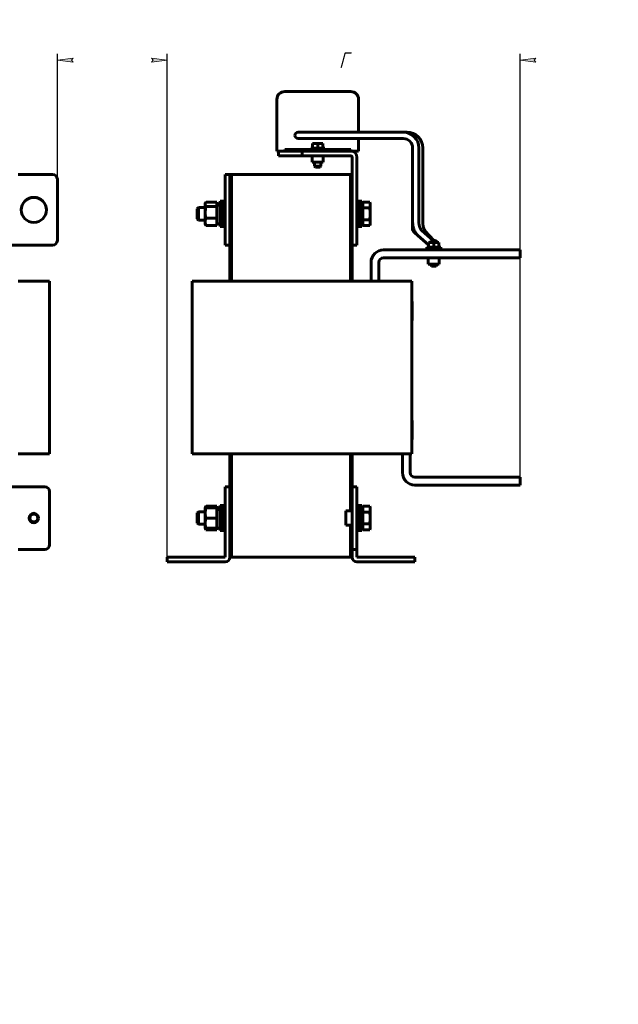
# Model space of a CAD drawing. Header units: millimetres. Extents: x 0 to 420, y 0 to 594.
# Tile 5 of 6: x 229 to 420, y 0 to 314. Entities that reach past the tile are written whole.
import ezdxf

# ---------------------------------------------------------------- set-up
doc = ezdxf.new("R2010")
doc.units = ezdxf.units.MM
doc.linetypes.add('K5LT_BASIC', pattern=[0])
doc.linetypes.add('K5LT_THIN', pattern=[0])
doc.layers.add('Системный слой', color=7, linetype='Continuous')
doc.styles.add('KDIMTEXTSTYLE', font='GOST_AU.SHX', dxfattribs={"width": 0.96, "oblique": 15, "height": 5})
doc.dimstyles.new('KDIMSTYLE (0.50)', dxfattribs={"dimtxt": 5, "dimasz": 1, "dimexe": 2, "dimexo": 0, "dimgap": 1, "dimtad": 1, "dimlfac": 2, "dimtxsty": 'KDIMTEXTSTYLE', "dimsah": 1, "dimcen": 0, "dimdle": 1, "dimadec": 0, "dimazin": 0, "dimtfac": 0.667, "dimtmove": 0, "dimatfit": 3, "dimfxl": 1, "dimtvp": 1, "dimtolj": 1, "dimtzin": 0, "dimarcsym": 0})

# ---------------------------------------------------------------- blocks, each defined once
blk = doc.blocks.new('U5')
at = {"layer": 'Системный слой', "color": 150, "linetype": 'K5LT_BASIC', "lineweight": 60, "true_color": 0x0080ff}
for p, q in [((105.19, 242.05), (114.29, 242.05)), ((118.1, 242.05), (119.69, 242.05)), ((134.1, 242.05), (148, 242.05)), ((162.7, 242.05), (164.29, 242.05)), ((168.1, 242.05), (196.66, 242.05)), ((212.7, 242.05), (214.29, 242.05)), ((218.1, 242.05), (239.69, 242.05))]:
    blk.add_line(p, q, dxfattribs=at)
blk = doc.blocks.new('KDIMARROW_01')
at = {"layer": 'Системный слой'}
blk.add_hatch(color=0, dxfattribs=at).paths.add_polyline_path([(-5, -0.66), (0, 0), (-5, 0.66), (-4.5, 0)])
at = {"layer": 'Системный слой', "color": 0, "linetype": 'K5LT_THIN', "lineweight": 18}
for p, q in [((-4.5, 0), (-5, 0.66)), ((-5, 0.66), (0, 0)), ((0, 0), (-5, -0.66)), ((-5, -0.66), (-4.5, 0)), ((0, 0), (-1, 0))]:
    blk.add_line(p, q, dxfattribs=at)
blk = doc.blocks.new('U18')
at = {"layer": 'Системный слой', "color": 150, "linetype": 'K5LT_BASIC', "lineweight": 60, "true_color": 0x0080ff}
for p, q in [((296.69, 264.55), (296.69, 230.55)), ((296.69, 175.55), (296.69, 142.55))]:
    blk.add_line(p, q, dxfattribs=at)
blk = doc.blocks.new('U19')
at = {"layer": 'Системный слой', "color": 150, "linetype": 'K5LT_BASIC', "lineweight": 60, "true_color": 0x0080ff}
for p, q in [((296.19, 242.05), (296.19, 230.55)), ((296.19, 175.55), (296.19, 142.55))]:
    blk.add_line(p, q, dxfattribs=at)
blk = doc.blocks.new('U20')
at = {"layer": 'Системный слой', "color": 150, "linetype": 'K5LT_BASIC', "lineweight": 60, "true_color": 0x0080ff}
for p, q in [((337.49, 256.05), (337.49, 252.05)), ((337.49, 252.05), (337.49, 248.05))]:
    blk.add_line(p, q, dxfattribs=at)
blk = doc.blocks.new('U21')
at = {"layer": 'Системный слой', "color": 150, "linetype": 'K5LT_BASIC', "lineweight": 60, "true_color": 0x0080ff}
for p, q in [((288.35, 151.8), (288.37, 151.72)), ((288.37, 151.72), (288.37, 151.72)), ((288.37, 151.72), (288.38, 151.71)), ((288.38, 151.71), (288.38, 151.69)), ((288.38, 151.69), (288.4, 151.66)), ((288.4, 151.66), (288.42, 151.59)), ((288.42, 151.59), (288.49, 151.46)), ((288.49, 151.46), (288.52, 151.41)), ((288.52, 151.41), (288.54, 151.38)), ((288.54, 151.38), (288.56, 151.34)), ((288.56, 151.34), (288.58, 151.31))]:
    blk.add_line(p, q, dxfattribs=at)
blk = doc.blocks.new('U22')
at = {"layer": 'Системный слой', "color": 150, "linetype": 'K5LT_BASIC', "lineweight": 60, "true_color": 0x0080ff}
for p, q in [((288.43, 158.47), (288.37, 158.3)), ((288.5, 158.64), (288.43, 158.47)), ((288.58, 158.8), (288.5, 158.64))]:
    blk.add_line(p, q, dxfattribs=at)
blk = doc.blocks.new('U23')
at = {"layer": 'Системный слой', "color": 150, "linetype": 'K5LT_BASIC', "lineweight": 60, "true_color": 0x0080ff}
for p, q in [((337.49, 159.05), (337.49, 153.52)), ((337.49, 153.52), (337.49, 151.05))]:
    blk.add_line(p, q, dxfattribs=at)
blk = doc.blocks.new('U24')
at = {"layer": 'Системный слой', "color": 150, "linetype": 'K5LT_BASIC', "lineweight": 60, "true_color": 0x0080ff}
for p, q in [((335.19, 264.55), (335.19, 230.55)), ((335.19, 175.55), (335.19, 165.05)), ((335.19, 145.05), (335.19, 142.55))]:
    blk.add_line(p, q, dxfattribs=at)
blk = doc.blocks.new('U25')
at = {"layer": 'Системный слой', "color": 150, "linetype": 'K5LT_BASIC', "lineweight": 60, "true_color": 0x0080ff}
for p, q in [((334.69, 264.55), (334.69, 230.55)), ((334.69, 175.55), (334.69, 157.3)), ((334.69, 152.8), (334.69, 142.55))]:
    blk.add_line(p, q, dxfattribs=at)
blk = doc.blocks.new('U26')
at = {"layer": 'Системный слой', "color": 150, "linetype": 'K5LT_BASIC', "lineweight": 60, "true_color": 0x0080ff}
for p, q in [((337.19, 278.05), (337.19, 288.55)), ((337.19, 272.05), (337.19, 276.05))]:
    blk.add_line(p, q, dxfattribs=at)
blk = doc.blocks.new('U27')
at = {"layer": 'Системный слой', "color": 150, "linetype": 'K5LT_BASIC', "lineweight": 60, "true_color": 0x0080ff}
for p, q in [((288.32, 255.25), (288.29, 255.08)), ((288.29, 255.08), (288.29, 255.05)), ((288.34, 255.33), (288.32, 255.25)), ((288.35, 255.38), (288.34, 255.33)), ((288.36, 255.4), (288.35, 255.38)), ((288.37, 255.41), (288.36, 255.4)), ((288.45, 255.57), (288.37, 255.41)), ((288.37, 255.41), (288.37, 255.41)), ((288.49, 255.64), (288.45, 255.57)), ((288.53, 255.71), (288.49, 255.64)), ((288.58, 255.77), (288.53, 255.71))]:
    blk.add_line(p, q, dxfattribs=at)
blk = doc.blocks.new('U28')
at = {"layer": 'Системный слой', "color": 150, "linetype": 'K5LT_BASIC', "lineweight": 60, "true_color": 0x0080ff}
for p, q in [((338.29, 256.05), (338.29, 252.05)), ((338.29, 252.05), (338.29, 248.05))]:
    blk.add_line(p, q, dxfattribs=at)
blk = doc.blocks.new('U29')
at = {"layer": 'Системный слой', "color": 150, "linetype": 'K5LT_BASIC', "lineweight": 60, "true_color": 0x0080ff}
for p, q in [((337.49, 256.05), (337.49, 252.05)), ((337.49, 252.05), (337.49, 248.05))]:
    blk.add_line(p, q, dxfattribs=at)
blk = doc.blocks.new('U30')
at = {"layer": 'Системный слой', "color": 150, "linetype": 'K5LT_BASIC', "lineweight": 60, "true_color": 0x0080ff}
for p, q in [((285.79, 252.05), (285.79, 253.68)), ((285.79, 250.43), (285.79, 252.05))]:
    blk.add_line(p, q, dxfattribs=at)
blk = doc.blocks.new('U31')
at = {"layer": 'Системный слой', "color": 150, "linetype": 'K5LT_BASIC', "lineweight": 60, "true_color": 0x0080ff}
for p, q in [((286.17, 254.05), (286.17, 252.05)), ((286.17, 252.05), (286.17, 250.05))]:
    blk.add_line(p, q, dxfattribs=at)
blk = doc.blocks.new('U32')
at = {"layer": 'Системный слой', "color": 150, "linetype": 'K5LT_BASIC', "lineweight": 60, "true_color": 0x0080ff}
for p, q in [((293.89, 153.52), (293.89, 159.05)), ((293.89, 151.05), (293.89, 153.52))]:
    blk.add_line(p, q, dxfattribs=at)
blk = doc.blocks.new('U33')
at = {"layer": 'Системный слой', "color": 150, "linetype": 'K5LT_BASIC', "lineweight": 60, "true_color": 0x0080ff}
for p, q in [((285.79, 155.05), (285.79, 156.68)), ((285.79, 153.43), (285.79, 155.05))]:
    blk.add_line(p, q, dxfattribs=at)
blk = doc.blocks.new('U34')
at = {"layer": 'Системный слой', "color": 150, "linetype": 'K5LT_BASIC', "lineweight": 60, "true_color": 0x0080ff}
for p, q in [((286.17, 157.05), (286.17, 155.05)), ((286.17, 155.05), (286.17, 153.05))]:
    blk.add_line(p, q, dxfattribs=at)
blk = doc.blocks.new('U35')
at = {"layer": 'Системный слой', "color": 150, "linetype": 'K5LT_BASIC', "lineweight": 60, "true_color": 0x0080ff}
for p, q in [((293.89, 250.52), (293.89, 256.05)), ((293.89, 248.05), (293.89, 250.52))]:
    blk.add_line(p, q, dxfattribs=at)
blk = doc.blocks.new('U36')
at = {"layer": 'Системный слой', "color": 150, "linetype": 'K5LT_BASIC', "lineweight": 60, "true_color": 0x0080ff}
for p, q in [((334.69, 264.55), (334.69, 230.55)), ((334.69, 175.55), (334.69, 157.3)), ((334.69, 152.8), (334.69, 142.55))]:
    blk.add_line(p, q, dxfattribs=at)
blk = doc.blocks.new('U37')
at = {"layer": 'Системный слой', "color": 150, "linetype": 'K5LT_BASIC', "lineweight": 60, "true_color": 0x0080ff}
for p, q in [((296.69, 264.55), (296.69, 230.55)), ((296.69, 175.55), (296.69, 142.55))]:
    blk.add_line(p, q, dxfattribs=at)

msp = doc.modelspace()

# ---------------------------------------------------------------- linework, layer by layer
at = {"layer": 'Системный слой', "color": 150, "linetype": 'K5LT_BASIC', "lineweight": 60, "true_color": 0x0080ff}
for p, q in [((334.6924, 291.0528), (313.6924, 291.0528)), ((311.1924, 288.5528), (311.1924, 272.0528)), ((317.9424, 278.0528), (321.9424, 278.0528)), ((321.9424, 278.0528), (351.4424, 278.0528)), ((351.4424, 278.0528), (352.6924, 278.0528)), ((317.9424, 276.0528), (321.9424, 276.0528)), ((321.9424, 276.0528), (351.4424, 276.0528)), ((322.5424, 274.4528), (322.5424, 272.9528)), ((322.5424, 274.4528), (324.1924, 274.4528)), ((324.1924, 274.4528), (325.8424, 274.4528)), ((324.1924, 274.4528), (324.1924, 272.9528)), ((325.8424, 274.4528), (325.8424, 272.9528)), ((311.6924, 272.0528), (311.1924, 272.0528)), ((311.6924, 272.0528), (319.1924, 272.0528)), ((311.6924, 270.5528), (311.6924, 272.0528)), ((319.1924, 270.5528), (311.6924, 270.5528)), ((313.6924, 272.5528), (322.9317, 272.5528)), ((313.6924, 272.0528), (313.6924, 272.5528)), ((319.1924, 272.0528), (319.1924, 270.5528)), ((334.6924, 272.0528), (319.1924, 272.0528)), ((334.6924, 270.5528), (319.1924, 270.5528)), ((321.9424, 272.9528), (321.9424, 272.5528)), ((321.9424, 272.9528), (326.4424, 272.9528)), ((322.4424, 268.5528), (322.4424, 270.5528)), ((325.4531, 272.5528), (322.9317, 272.5528)), ((325.4531, 272.5528), (334.6924, 272.5528)), ((325.9424, 268.5528), (325.9424, 270.5528)), ((326.4424, 272.9528), (326.4424, 272.5528)), ((334.6924, 272.5528), (334.6924, 272.0528)), ((337.1924, 272.0528), (334.6924, 272.0528)), ((335.1924, 270.0528), (335.1924, 243.5528)), ((336.6924, 270.0528), (336.6924, 243.5528)), ((354.4424, 273.0528), (354.4424, 249.5095)), ((356.4424, 273.0528), (356.4424, 249.5095)), ((357.6924, 273.0528), (357.6924, 249.3171)), ((325.9424, 268.5528), (322.4424, 268.5528)), ((323.1924, 267.2028), (323.1924, 268.5528)), ((323.1924, 267.2028), (325.1924, 267.2028)), ((323.4424, 266.9528), (323.1924, 267.2028)), ((324.9424, 266.9528), (323.4424, 266.9528)), ((324.9424, 266.9528), (325.1924, 267.2028)), ((325.1924, 267.2028), (325.1924, 268.5528)), ((239.6926, 264.5528), (228.6926, 264.5528)), ((294.6924, 264.5528), (296.1924, 264.5528)), ((294.6924, 263.0528), (294.6924, 264.5528)), ((296.6924, 264.5528), (296.1924, 264.5528)), ((296.1924, 264.5528), (296.1924, 263.0528)), ((334.6924, 264.5528), (296.6924, 264.5528)), ((335.1924, 264.5528), (334.6924, 264.5528)), ((241.1926, 243.5528), (241.1926, 263.0528)), ((294.6924, 243.5528), (294.6924, 263.0528)), ((296.1924, 243.5528), (296.1924, 263.0528)), ((288.2924, 255.3028), (288.4473, 255.5711)), ((288.2924, 255.3028), (288.2924, 255.0549)), ((288.2924, 255.0549), (288.2924, 252.4757)), ((288.5827, 255.7736), (292.0424, 255.7736)), ((288.5827, 254.3361), (292.0424, 254.3361)), ((292.0424, 255.7736), (292.0424, 254.3361)), ((293.0924, 255.2728), (292.0424, 255.2728)), ((292.0424, 254.3361), (292.0424, 250.6153)), ((293.0924, 248.0528), (293.0924, 256.0528)), ((293.8924, 256.0528), (293.0924, 256.0528)), ((293.8924, 248.0528), (293.8924, 256.0528)), ((294.6924, 256.0528), (293.8924, 256.0528)), ((336.6924, 256.0528), (337.4924, 256.0528)), ((337.4924, 256.0528), (338.2924, 256.0528)), ((338.2924, 254.9203), (338.5924, 255.2203)), ((340.7594, 255.8055), (338.5924, 255.8055)), ((338.5924, 253.9292), (338.5924, 255.8055)), ((340.9424, 255.3028), (340.7594, 255.8055)), ((340.9424, 254.8674), (340.9424, 255.3028)), ((340.9424, 252.0528), (340.9424, 254.8674)), ((285.7924, 253.6778), (286.1674, 254.0528)), ((286.1674, 254.0528), (288.2924, 254.0528)), ((288.2924, 252.4757), (288.2924, 249.4736)), ((338.5924, 250.1764), (338.5924, 253.9292)), ((338.5924, 253.9292), (340.7594, 253.9292)), ((340.9424, 249.2382), (340.9424, 252.0528)), ((285.7924, 250.4278), (286.1674, 250.0528)), ((286.1674, 250.0528), (288.2924, 250.0528)), ((288.2924, 249.4736), (288.2924, 248.8028)), ((288.2924, 248.8028), (288.4473, 248.5345)), ((288.5827, 250.6153), (292.0424, 250.6153)), ((288.5827, 248.3319), (292.0424, 248.3319)), ((292.0424, 250.6153), (292.0424, 248.3319)), ((293.0924, 248.8328), (292.0424, 248.8328)), ((293.8924, 248.0528), (293.0924, 248.0528)), ((294.6924, 248.0528), (293.8924, 248.0528)), ((336.6924, 248.0528), (337.4924, 248.0528)), ((337.4924, 248.0528), (338.2924, 248.0528)), ((338.2924, 249.1853), (338.5924, 248.8853)), ((340.7594, 250.1764), (338.5924, 250.1764)), ((338.5924, 248.3), (338.5924, 250.1764)), ((340.7594, 248.3), (338.5924, 248.3)), ((340.9424, 248.8028), (340.7594, 248.3)), ((340.9424, 248.8028), (340.9424, 249.2382)), ((354.4424, 249.5095), (354.4424, 247.0528)), ((354.7866, 246.2978), (355.133, 245.9969)), ((355.133, 245.9969), (356.0655, 245.1869)), ((356.0655, 245.1869), (359.5424, 242.1665)), ((357.3771, 246.6968), (360.9991, 243.5503)), ((358.4852, 246.5568), (361.1826, 243.5627)), ((294.6924, 242.0528), (294.6924, 243.5528)), ((296.1924, 242.0528), (294.6924, 242.0528)), ((296.1924, 243.5528), (296.1924, 242.0528)), ((336.6924, 242.0528), (335.1924, 242.0528)), ((336.6924, 243.5528), (336.6924, 242.0528)), ((359.5424, 242.8828), (359.5424, 241.3828)), ((359.5424, 242.8828), (361.1924, 242.8828)), ((361.1924, 242.8828), (362.8424, 242.8828)), ((361.1924, 242.8828), (361.1924, 241.3828)), ((361.4989, 243.1162), (361.7676, 242.8828)), ((361.6256, 243.0709), (361.7951, 242.8828)), ((362.8424, 242.8828), (362.8424, 241.3828)), ((388.6924, 240.5528), (345.1924, 240.5528)), ((358.9424, 241.3828), (358.9424, 240.9828)), ((358.9424, 241.3828), (363.4424, 241.3828)), ((358.9424, 240.9828), (363.4424, 240.9828)), ((359.1509, 240.5528), (359.1509, 240.9828)), ((361.1924, 240.5528), (361.1924, 240.9828)), ((363.2339, 240.9828), (363.2339, 240.5528)), ((363.4424, 241.3828), (363.4424, 240.9828)), ((388.6924, 238.0528), (388.6924, 240.5528)), ((341.1924, 236.5528), (341.1924, 230.5528)), ((343.6924, 230.5528), (343.6924, 236.5528)), ((345.1924, 238.0528), (388.6924, 238.0528)), ((359.4424, 236.0528), (359.4424, 238.0528)), ((362.9424, 236.0528), (359.4424, 236.0528)), ((360.1924, 235.6328), (360.1924, 236.0528)), ((360.1924, 235.6328), (362.1924, 235.6328)), ((360.4424, 235.3828), (360.1924, 235.6328)), ((361.9424, 235.3828), (362.1924, 235.6328)), ((362.1924, 235.6328), (362.1924, 236.0528)), ((362.9424, 236.0528), (362.9424, 238.0528)), ((361.9424, 235.3828), (360.4424, 235.3828)), ((228.6926, 230.5528), (238.6926, 230.5528)), ((238.6926, 230.5528), (238.6926, 175.5528)), ((284.1924, 230.5528), (294.1924, 230.5528)), ((284.1924, 230.5528), (284.1924, 175.5528)), ((294.1924, 230.5528), (344.1924, 230.5528)), ((344.1924, 230.5528), (354.1924, 230.5528)), ((354.1924, 230.5528), (354.1924, 175.5528)), ((354.2424, 224.0688), (354.1924, 224.0688)), ((354.2424, 223.9986), (354.1924, 223.9986)), ((354.2424, 223.9986), (354.2424, 224.0688)), ((354.2424, 217.9986), (354.2424, 223.9986)), ((354.2424, 217.9986), (354.1924, 217.9986)), ((354.2424, 186.139), (354.1924, 186.139)), ((354.2424, 186.0688), (354.1924, 186.0688)), ((354.2424, 186.0688), (354.2424, 186.139)), ((354.2424, 180.0688), (354.2424, 186.0688)), ((354.2424, 180.0688), (354.1924, 180.0688)), ((228.6926, 175.5528), (238.6926, 175.5528)), ((284.1924, 175.5528), (294.1924, 175.5528)), ((294.1924, 175.5528), (344.1924, 175.5528)), ((344.1924, 175.5528), (354.1924, 175.5528)), ((351.1924, 169.5528), (351.1924, 175.5528)), ((353.6924, 175.5528), (353.6924, 169.5528)), ((355.1924, 168.0528), (388.6924, 168.0528)), ((388.6924, 168.0528), (388.6924, 165.5528)), ((95.1926, 165.0528), (237.1926, 165.0528)), ((238.6926, 146.5528), (238.6926, 163.5528)), ((294.6924, 165.0528), (296.1924, 165.0528)), ((294.6924, 163.5528), (294.6924, 165.0528)), ((294.6924, 142.5528), (294.6924, 163.5528)), ((296.1924, 163.5528), (296.1924, 142.5528)), ((335.1924, 165.0528), (336.6924, 165.0528)), ((335.1924, 163.5528), (335.1924, 165.0528)), ((335.1924, 163.5528), (335.1924, 146.5528)), ((336.6924, 165.0528), (336.6924, 163.5528)), ((336.6924, 163.5528), (336.6924, 146.5528)), ((388.6924, 165.5528), (355.1924, 165.5528)), ((285.7924, 156.6778), (286.1674, 157.0528)), ((286.1674, 157.0528), (288.2924, 157.0528)), ((288.2924, 158.3028), (288.5196, 158.6963)), ((288.2924, 156.6778), (288.2924, 158.3028)), ((288.2924, 158.3028), (288.5827, 158.3028)), ((288.5827, 158.7998), (292.0424, 158.7998)), ((288.5827, 158.3028), (292.0424, 158.3028)), ((292.0424, 158.7998), (292.0424, 158.3028)), ((292.0424, 158.3028), (292.0424, 155.0528)), ((293.0924, 158.2728), (292.0424, 158.2728)), ((293.0924, 151.0528), (293.0924, 159.0528)), ((293.8924, 159.0528), (293.0924, 159.0528)), ((293.8924, 151.0528), (293.8924, 159.0528)), ((294.6924, 159.0528), (293.8924, 159.0528)), ((333.1924, 157.3028), (335.1924, 157.3028)), ((333.1924, 152.8028), (333.1924, 157.3028)), ((336.6924, 159.0528), (337.4924, 159.0528)), ((337.4924, 159.0528), (338.2924, 159.0528)), ((337.4924, 159.0528), (337.4924, 151.0528)), ((338.2924, 159.0528), (338.2924, 151.0528)), ((338.2924, 157.9203), (338.5924, 158.2203)), ((340.7594, 158.8055), (338.5924, 158.8055)), ((338.5924, 156.9292), (338.5924, 158.8055)), ((340.9424, 158.3028), (340.7594, 158.8055)), ((340.9424, 157.8674), (340.9424, 158.3028)), ((340.9424, 155.0528), (340.9424, 157.8674)), ((288.2924, 156.6778), (288.2924, 153.4278)), ((288.5827, 155.0528), (292.0424, 155.0528)), ((292.0424, 155.0528), (292.0424, 151.8028)), ((338.5924, 153.1764), (338.5924, 156.9292)), ((338.5924, 156.9292), (340.7594, 156.9292)), ((340.9424, 152.2382), (340.9424, 155.0528)), ((285.7924, 153.4278), (286.1674, 153.0528)), ((286.1674, 153.0528), (288.2924, 153.0528)), ((288.2924, 153.4278), (288.2924, 151.8028)), ((288.2924, 151.8028), (288.5196, 151.4092)), ((288.5827, 151.8028), (288.2924, 151.8028)), ((288.5827, 151.8028), (292.0424, 151.8028)), ((288.5827, 151.3057), (292.0424, 151.3057)), ((293.0924, 151.8328), (292.0424, 151.8328)), ((292.0424, 151.8028), (292.0424, 151.3057)), ((293.8924, 151.0528), (293.0924, 151.0528)), ((294.6924, 151.0528), (293.8924, 151.0528)), ((333.1924, 152.8028), (335.1924, 152.8028)), ((336.6924, 151.0528), (337.4924, 151.0528)), ((337.4924, 151.0528), (338.2924, 151.0528)), ((338.2924, 152.1853), (338.5924, 151.8853)), ((340.7594, 153.1764), (338.5924, 153.1764)), ((338.5924, 151.3), (338.5924, 153.1764)), ((340.7594, 151.3), (338.5924, 151.3)), ((340.9424, 151.8028), (340.7594, 151.3)), ((340.9424, 151.8028), (340.9424, 152.2382)), ((228.6926, 145.0528), (237.1926, 145.0528)), ((335.1924, 145.0528), (335.1924, 146.5528)), ((335.1924, 145.0528), (335.1924, 142.5528)), ((336.6924, 145.0528), (335.1924, 145.0528)), ((336.6924, 146.5528), (336.6924, 145.0528)), ((336.6924, 142.5528), (336.6924, 145.0528)), ((276.1924, 142.5528), (277.6924, 142.5528)), ((276.1924, 141.0528), (276.1924, 142.5528)), ((277.6924, 142.5528), (294.6924, 142.5528)), ((296.6924, 142.5528), (296.1924, 142.5528)), ((334.6924, 142.5528), (296.6924, 142.5528)), ((335.1924, 142.5528), (334.6924, 142.5528)), ((353.6924, 142.5528), (336.6924, 142.5528)), ((353.6924, 142.5528), (355.1924, 142.5528)), ((355.1924, 142.5528), (355.1924, 141.0528)), ((277.6924, 141.0528), (276.1924, 141.0528)), ((294.6924, 141.0528), (277.6924, 141.0528)), ((336.6924, 141.0528), (353.6924, 141.0528)), ((355.1924, 141.0528), (353.6924, 141.0528))]:
    msp.add_line(p, q, dxfattribs=at)
for centre, radius in [((233.6926, 253.3028), 4), ((233.6926, 155.0528), 1.5)]:
    msp.add_circle(centre, radius, dxfattribs=at)
for centre, radius, start, end in [((313.6924, 288.5528), 2.5, 90, 180), ((334.6924, 288.5528), 2.5, 360, 90), ((317.9424, 277.0528), 1, 90, 180), ((317.9424, 277.0528), 1, 180, 270), ((351.4424, 273.0528), 5, 0, 90), ((352.6924, 273.0528), 5, 360, 90), ((351.4424, 273.0528), 3, 0, 90), ((334.6924, 270.0528), 2, 0, 90), ((334.6924, 270.0528), 0.5, 0, 90), ((239.6926, 263.0528), 1.5, 0, 90), ((355.4424, 247.0528), 1, 180, 263.772369), ((239.6926, 243.5528), 1.5, 270, 0), ((361.1924, 242.0578), 1.505, 33.241747, 146.758253), ((361.1924, 242.0578), 1.1019, 48.479947, 131.520053), ((361.1924, 242.0578), 1, 55.588491, 124.411509), ((345.1924, 236.5528), 4, 90, 180), ((345.1924, 236.5528), 1.5, 90, 180), ((355.1924, 169.5528), 4, 180, 270), ((355.1924, 169.5528), 1.5, 180, 270), ((237.1926, 163.5528), 1.5, 0, 90), ((233.6926, 155.0528), 1.25, 360, 180), ((233.6926, 155.0528), 1.25, 180, 360), ((237.1926, 146.5528), 1.5, 270, 0), ((294.6924, 142.5528), 1.5, 270, 0), ((336.6924, 142.5528), 1.5, 180, 270)]:
    msp.add_arc(centre, radius, start, end, dxfattribs=at)
for centre in [(293.0924, 252.0528), (293.0924, 155.0528)]:
    msp.add_ellipse(centre, major_axis=(-5.5149, -1.6631), ratio=0.49997076, start_param=4.56274362, end_param=4.7521403, dxfattribs=at)
for points, knots in [([(288.2924, 255.0549), (288.2924, 254.9334), (288.3204, 254.8102), (288.4222, 254.5701), (288.4951, 254.4524), (288.5827, 254.3361)], [0.01049192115, 0.01049192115, 0.01049192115, 0.01049192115, 0.01239128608, 0.01239128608, 0.01429065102, 0.01429065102, 0.01429065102, 0.01429065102]), ([(288.5827, 254.3361), (288.4941, 254.0318), (288.4211, 253.7252), (288.3201, 253.1057), (288.2924, 252.7927), (288.2924, 252.4757)], [0.00000023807, 0.00000023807, 0.00000023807, 0.00000023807, 0.00189883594, 0.00189883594, 0.0037974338, 0.0037974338, 0.0037974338, 0.0037974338]), ([(288.2924, 252.4757), (288.2924, 252.3178), (288.2993, 252.1592), (288.3258, 251.8455), (288.3455, 251.6897), (288.4213, 251.225), (288.4943, 250.9189), (288.5827, 250.6153)], [0.0037974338, 0.0037974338, 0.0037974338, 0.0037974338, 0.00474318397, 0.00474318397, 0.00568893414, 0.00568893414, 0.00758043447, 0.00758043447, 0.00758043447, 0.00758043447]), ([(288.5827, 250.6153), (288.5281, 250.5003), (288.4501, 250.3149), (288.3691, 250.0567), (288.3263, 249.8652), (288.299, 249.6708), (288.2924, 249.5478), (288.2924, 249.4736)], [0, 0, 0, 0, 2.45887541, 3.95334068, 5.45917807, 6.47145054, 8, 8, 8, 8]), ([(288.2924, 249.4736), (288.2924, 249.3767), (288.2993, 249.2794), (288.3258, 249.0868), (288.3455, 248.9912), (288.4213, 248.7061), (288.4943, 248.5182), (288.5827, 248.3319)], [0.0037974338, 0.0037974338, 0.0037974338, 0.0037974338, 0.00474318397, 0.00474318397, 0.00568893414, 0.00568893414, 0.00758043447, 0.00758043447, 0.00758043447, 0.00758043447]), ([(340.9424, 249.2382), (340.9424, 249.1736), (340.9372, 249.0537), (340.9144, 248.868), (340.865, 248.6192), (340.8055, 248.4267), (340.7594, 248.3)], [0, 0, 0, 0, 1.43198003, 2.66475479, 4.14203866, 7, 7, 7, 7]), ([(354.4424, 249.5095), (354.4424, 249.3182), (354.4494, 249.1269), (354.4667, 248.8911), (354.4705, 248.8454), (354.4771, 248.7732), (354.4797, 248.7466), (354.4886, 248.6593), (354.4955, 248.5988), (354.5169, 248.4291), (354.533, 248.3205), (354.5814, 248.0384), (354.6174, 247.8663), (354.6998, 247.5355), (354.7458, 247.3762), (354.8474, 247.0696), (354.9027, 246.9219), (355.0223, 246.6381), (355.0865, 246.5019), (355.2117, 246.2632), (355.2738, 246.162), (355.345, 246.0397), (355.3571, 246.0219), (355.4414, 245.8909), (355.5181, 245.7829), (355.67, 245.5897), (355.7442, 245.5033), (355.8769, 245.3627), (355.9338, 245.3064), (356.0164, 245.2302), (356.041, 245.2088), (356.0654, 245.1869), (356.0654, 245.1869), (356.0655, 245.1869)], [0, 0, 0, 0, 2.11194816, 2.11194816, 2.62042152, 2.62042152, 2.91745843, 2.91745843, 3.59639364, 3.59639364, 4.82697011, 4.82697011, 6.82064113, 6.82064113, 8.74279322, 8.74279322, 10.61951535, 10.61951535, 12.46307755, 12.46307755, 13.970741, 13.970741, 14.2478809, 14.2478809, 15.96312118, 15.96312118, 17.47382757, 17.47382757, 18.55379896, 18.55379896, 18.99962115, 18.99962115, 19, 19, 19, 19]), ([(356.4424, 249.5095), (356.4424, 249.3988), (356.4456, 249.288), (356.4598, 249.0388), (356.4727, 248.9007), (356.5076, 248.6334), (356.5294, 248.5038), (356.5806, 248.2555), (356.6099, 248.1365), (356.66, 247.9615), (356.6783, 247.9024), (356.721, 247.774), (356.7459, 247.7055), (356.7954, 247.5796), (356.8199, 247.5219), (356.8844, 247.3798), (356.9257, 247.2984), (357.005, 247.1575), (357.0428, 247.0965), (357.096, 247.0179), (357.1111, 246.9964), (357.1657, 246.9216), (357.2054, 246.8724), (357.2898, 246.7777), (357.3337, 246.7344), (357.3771, 246.6968)], [0, 0, 0, 0, 1.70642666, 1.70642666, 3.86051277, 3.86051277, 5.95232984, 5.95232984, 7.98039002, 7.98039002, 9.04816519, 9.04816519, 10.35151072, 10.35151072, 11.52464019, 11.52464019, 13.34399833, 13.34399833, 14.91111362, 14.91111362, 15.52877721, 15.52877721, 17.13740801, 17.13740801, 19, 19, 19, 19]), ([(357.6924, 249.3171), (357.6924, 249.2239), (357.6945, 249.1307), (357.7047, 248.8961), (357.7157, 248.7552), (357.7463, 248.4819), (357.7657, 248.3493), (357.8116, 248.0975), (357.8376, 247.978), (357.8932, 247.759), (357.9222, 247.6587), (357.9847, 247.4668), (358.0183, 247.375), (358.0889, 247.2016), (358.126, 247.1197), (358.2022, 246.9681), (358.2413, 246.898), (358.2983, 246.8057), (358.3157, 246.7787), (358.3494, 246.729), (358.3655, 246.7061), (358.3958, 246.6651), (358.41, 246.6466), (358.4447, 246.6032), (358.465, 246.5793), (358.4852, 246.5568)], [0, 0, 0, 0, 1.51449893, 1.51449893, 3.825551, 3.825551, 6.07187566, 6.07187566, 8.20039189, 8.20039189, 10.10970478, 10.10970478, 12.0099803, 12.0099803, 13.90021873, 13.90021873, 15.76747094, 15.76747094, 16.58809529, 16.58809529, 17.34677255, 17.34677255, 18.01609512, 18.01609512, 19, 19, 19, 19]), ([(288.5827, 158.3028), (288.4941, 158.0369), (288.4211, 157.7692), (288.3201, 157.228), (288.2924, 156.9546), (288.2924, 156.6778)], [0.00000023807, 0.00000023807, 0.00000023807, 0.00000023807, 0.00189883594, 0.00189883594, 0.0037974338, 0.0037974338, 0.0037974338, 0.0037974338]), ([(288.2924, 156.6778), (288.2924, 156.5399), (288.2993, 156.4013), (288.3258, 156.1273), (288.3455, 155.9912), (288.4213, 155.5853), (288.4943, 155.3179), (288.5827, 155.0528)], [0.0037974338, 0.0037974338, 0.0037974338, 0.0037974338, 0.00474318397, 0.00474318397, 0.00568893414, 0.00568893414, 0.00758043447, 0.00758043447, 0.00758043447, 0.00758043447]), ([(288.5827, 155.0528), (288.4941, 154.7869), (288.4211, 154.5192), (288.3201, 153.978), (288.2924, 153.7046), (288.2924, 153.4278)], [0.00000023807, 0.00000023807, 0.00000023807, 0.00000023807, 0.00189883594, 0.00189883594, 0.0037974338, 0.0037974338, 0.0037974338, 0.0037974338]), ([(288.2924, 153.4278), (288.2924, 153.2899), (288.2993, 153.1513), (288.3258, 152.8773), (288.3455, 152.7412), (288.4213, 152.3353), (288.4943, 152.0679), (288.5827, 151.8028)], [0.0037974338, 0.0037974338, 0.0037974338, 0.0037974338, 0.00474318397, 0.00474318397, 0.00568893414, 0.00568893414, 0.00758043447, 0.00758043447, 0.00758043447, 0.00758043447]), ([(340.9424, 152.2382), (340.9424, 152.1736), (340.9372, 152.0537), (340.9144, 151.868), (340.865, 151.6192), (340.8055, 151.4267), (340.7594, 151.3)], [0, 0, 0, 0, 1.43198003, 2.66475479, 4.14203866, 7, 7, 7, 7])]:
    msp.add_open_spline(points, degree=3, knots=knots, dxfattribs=at)
for points in [[(292.0424, 255.0272), (292.395, 255.1052), (292.7461, 255.165), (293.0924, 255.2062)], [(292.0424, 158.0272), (292.395, 158.1052), (292.7461, 158.165), (293.0924, 158.2062)]]:
    msp.add_rational_spline(points, [1, 0.9970129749, 0.9970129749, 1], degree=3, dxfattribs=at)
for points in [[(340.7594, 255.8055), (340.8723, 255.4953), (340.9424, 255.1831), (340.9424, 254.8674)], [(340.9424, 254.8674), (340.9424, 254.5516), (340.8723, 254.2394), (340.7594, 253.9292)], [(340.7594, 253.9292), (340.8723, 253.3088), (340.9424, 252.6842), (340.9424, 252.0528)], [(340.9424, 252.0528), (340.9424, 251.4214), (340.8723, 250.7968), (340.7594, 250.1764)], [(288.5827, 248.3319), (288.5322, 248.3988), (288.4866, 248.4663), (288.4473, 248.5344)], [(340.7594, 250.1764), (340.8723, 249.8662), (340.9424, 249.5539), (340.9424, 249.2382)], [(288.5193, 158.6957), (288.5394, 158.7305), (288.5605, 158.7652), (288.5827, 158.7998)], [(340.7594, 158.8055), (340.8723, 158.4953), (340.9424, 158.1831), (340.9424, 157.8674)], [(340.9424, 157.8674), (340.9424, 157.5516), (340.8723, 157.2394), (340.7594, 156.9292)], [(340.7594, 156.9292), (340.8723, 156.3088), (340.9424, 155.6842), (340.9424, 155.0528)], [(340.9424, 155.0528), (340.9424, 154.4214), (340.8723, 153.7968), (340.7594, 153.1764)], [(340.7594, 153.1764), (340.8723, 152.8662), (340.9424, 152.5539), (340.9424, 152.2382)]]:
    msp.add_open_spline(points, degree=3, dxfattribs=at)

# ---------------------------------------------------------------- block references
at = {"layer": 'Системный слой'}
for name in ['U26', 'U18', 'U37', 'U25', 'U36', 'U24', 'U27', 'U35', 'U20', 'U29', 'U28', 'U30', 'U31', 'U5', 'U19', 'U34', 'U22', 'U32', 'U23', 'U33', 'U21']:
    msp.add_blockref(name, (0, 0), dxfattribs=at)

# ---------------------------------------------------------------- dimensions: what is measured, and where the dimension line sits
at = {"layer": 'Системный слой', "color": 7}
for base, p1, p2, location, text in [((91.1926, 301.0528), (241.1926, 263.0528), (91.1926, 263.0528), (166.1926, 301.0528), '\\H5.0;\\W0.965;\\Q15;\\H5.0;\\W0.965;\\Q15;\\Q15;Ш'), ((276.1924, 301.0528), (388.6924, 166.8028), (276.1924, 142.5528), (332.4424, 301.0528), '\\H5.0;\\W0.965;\\Q15;\\H5.0;\\W0.965;\\Q15;\\Q15;Г')]:
    msp.add_linear_dim(base=base, p1=p1, p2=p2, location=location, text=text, dimstyle='KDIMSTYLE (0.50)', override={"dimexo": 0, "dimblk1": 'KDIMARROW_01', "dimblk2": 'KDIMARROW_01', "dimse1": 0, "dimse2": 0, "dimclrt": 7, "dimtolj": 1}, dxfattribs=at).render()

doc.saveas('drawing.dxf')
